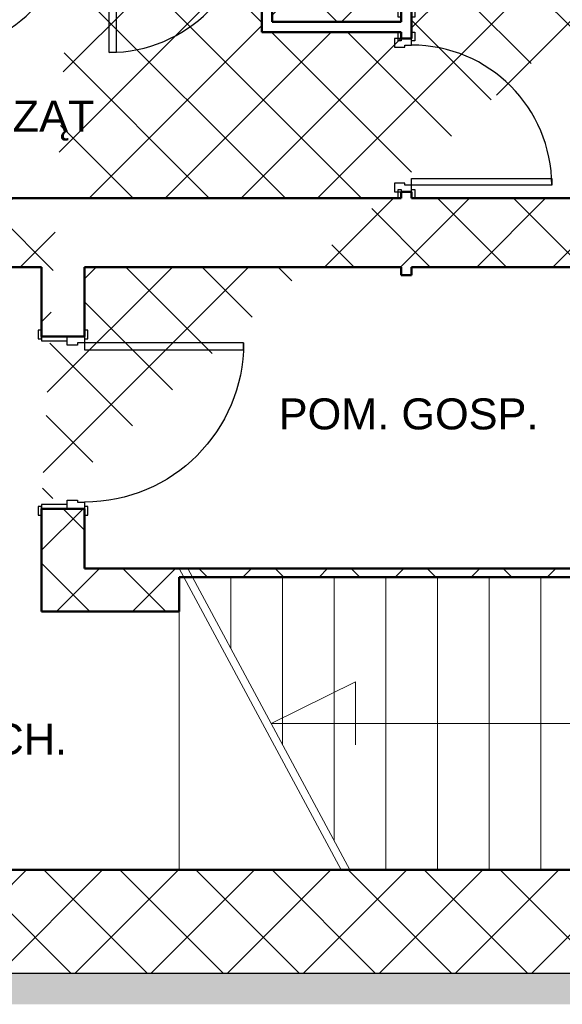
# Model space of a CAD drawing. Header units: millimetres. Extents: x -61343 to 9939, y -6894 to 7453.
# Tile 20 of 255: x -26852 to -26537, y 2502 to 3074. Entities that reach past the tile are written whole.
import ezdxf

# ---------------------------------------------------------------- set-up
doc = ezdxf.new("R2010")
doc.units = ezdxf.units.MM
doc.header["$MEASUREMENT"] = 0
for name, color, linetype in [('2D - Ogólne', 7, 'Continuous'), ('Drzwi Archicad', 7, 'Continuous'), ('Konstrukcja - Ściany zew', 7, 'Continuous')]:
    doc.layers.add(name, color=color, linetype=linetype)
for name, color, linetype, lineweight in [('A_opisy', 81, 'Continuous', 13), ('A_widokowe', 160, 'Continuous', 18), ('A_wymiary', 253, 'Continuous', 9), ('A_ściany istniejące hatch', 82, 'Continuous', 9)]:
    doc.layers.add(name, color=color, linetype=linetype, lineweight=lineweight)
doc.layers.add('A_wełna mineralna', color=7, linetype='Continuous', lineweight=5, true_color=0x00d66b)
doc.styles.get("Standard").update_dxf_attribs({"font": 'arial.ttf'})
doc.dimstyles.new('1do100', dxfattribs={"dimtxt": 20, "dimasz": 15, "dimexe": 15, "dimexo": 0.625, "dimgap": 6, "dimtad": 1, "dimtxsty": 'Standard', "dimblk": 'ARCHTICK', "dimcen": 2.5, "dimadec": 0, "dimazin": 0, "dimtfac": 1, "dimtmove": 0, "dimatfit": 3, "dimldrblk": 'OBLIQUE', "dimfxl": 15, "dimfxlon": 1, "dimarcsym": 0})

# ---------------------------------------------------------------- blocks, each defined once
blk = doc.blocks.new('Ściana_5_1', base_point=(-16872.26123587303, -3900.000000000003))
at = {"layer": 'Konstrukcja - Ściany zew', "color": 7, "linetype": 'Continuous', "lineweight": 50, "flags": 128}
for points in [[(-13082.26123587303, -3500.000000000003), (-16872.26123587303, -3500.000000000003)], [(-11552.26123587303, -3500.000000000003), (-13022.26123587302, -3500.000000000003)], [(-16872.26123587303, -3900.000000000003), (-15172.26123587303, -3900.000000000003)], [(-14922.26123587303, -3900.000000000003), (-13082.26123587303, -3900.000000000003)], [(-13022.26123587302, -3900.000000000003), (-11552.26123587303, -3900.000000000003)]]:
    blk.add_lwpolyline(points, dxfattribs=at)
blk = doc.blocks.new('Ściana_31_1', base_point=(-15172.26123587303, -5650.000000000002))
at = {"layer": 'Konstrukcja - Ściany zew', "color": 7, "linetype": 'Continuous', "lineweight": 50, "flags": 128}
for points in [[(-15172.26123587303, -5900.000000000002), (-15172.26123587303, -5650.000000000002)], [(-14372.26123587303, -5650.000000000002), (-14922.26123587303, -5650.000000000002)], [(-14372.26123587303, -5900.000000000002), (-14372.26123587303, -5700.000000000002)], [(-15172.26123587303, -5900.000000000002), (-14372.26123587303, -5900.000000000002)]]:
    blk.add_lwpolyline(points, dxfattribs=at)
blk = doc.blocks.new('Drzwi metalowe 27_11')
at = {"layer": 'Drzwi Archicad', "color": 7, "linetype": 'Continuous', "lineweight": 25}
for p, q in [((421.9999999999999, 0), (421.9999999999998, 923.9999999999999)), ((421.9999999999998, 923.9999999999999), (461.9999999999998, 923.9999999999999)), ((461.9999999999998, 923.9999999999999), (461.9999999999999, 0)), ((-537, 0), (-537, 19)), ((-537, 19), (-487, 19)), ((-487, 0), (-537, 0)), ((-462, 0), (-500, 0)), ((-500, 0), (-500, -100)), ((-487, 19), (-487, 0)), ((-462, -40), (-462, 0)), ((461.9999999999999, 0), (421.9999999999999, 0)), ((500, 0), (462, 0)), ((462, 0), (462, -40)), ((487, 19), (537, 19)), ((487, 0), (487, 19)), ((537, 0), (487, 0)), ((500, -100), (500, 0)), ((537, 19), (537, 0)), ((-450, -40), (-462, -40)), ((-450, -100), (-450, -40)), ((462, -40), (450, -40)), ((450, -40), (450, -100)), ((-500, -250), (-500, -100)), ((-500, -100), (-475, -100)), ((-500, -100), (-450, -100)), ((-475, -100), (-475, -250)), ((450, -100), (500, -100)), ((475, -250), (475, -100)), ((475, -100), (500, -100)), ((500, -100), (500, -250)), ((-537, -269), (-537, -250)), ((-537, -250), (-487, -250)), ((-487, -269), (-537, -269)), ((-475, -250), (-500, -250)), ((-487, -250), (-487, -269)), ((500, -250), (475, -250)), ((487, -250), (537, -250)), ((487, -269), (487, -250)), ((537, -269), (487, -269)), ((537, -250), (537, -269))]:
    blk.add_line(p, q, dxfattribs=at)
at = {"layer": 'Drzwi Archicad', "color": 7, "linetype": 'Continuous', "lineweight": 50}
for p, q in [((-500, 0), (-537, 0)), ((-500, 0), (-537, 0)), ((-500, 0), (-500, -100)), ((-500, 0), (-500, -100)), ((500, 0), (500, -100)), ((500, 0), (500, -100)), ((500, 0), (537, 0)), ((500, 0), (537, 0)), ((-500, -100), (-500, -250)), ((-500, -100), (-500, -250)), ((500, -100), (500, -250)), ((500, -100), (500, -250)), ((-500, -250), (-537, -250)), ((-500, -250), (-537, -250)), ((500, -250), (537, -250)), ((500, -250), (537, -250))]:
    blk.add_line(p, q, dxfattribs=at)
at = {"layer": 'Drzwi Archicad', "color": 7, "linetype": 'Continuous', "lineweight": 25}
blk.add_arc((461.9999999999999, 0), 923.9999999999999, 90, 180, dxfattribs=at)
blk = doc.blocks.new('Ściana_32_1', base_point=(-15172.26123587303, -5650.000000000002))
at = {"layer": 'Konstrukcja - Ściany zew', "color": 7, "linetype": 'Continuous', "lineweight": 50}
for p, q in [((-15172.26123587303, -4302.53165506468), (-15172.26123587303, -4265.53165506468)), ((-14922.26123587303, -4302.53165506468), (-14922.26123587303, -4265.53165506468)), ((-15022.26123587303, -4302.53165506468), (-15172.26123587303, -4302.53165506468)), ((-14922.26123587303, -4302.53165506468), (-15022.26123587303, -4302.53165506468)), ((-15172.26123587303, -5302.53165506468), (-15172.26123587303, -5339.53165506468)), ((-15022.26123587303, -5302.53165506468), (-15172.26123587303, -5302.53165506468)), ((-14922.26123587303, -5302.53165506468), (-15022.26123587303, -5302.53165506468)), ((-14922.26123587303, -5302.53165506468), (-14922.26123587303, -5339.53165506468))]:
    blk.add_line(p, q, dxfattribs=at)
at = {"layer": 'Konstrukcja - Ściany zew', "color": 7, "linetype": 'Continuous', "lineweight": 50, "flags": 128}
for points in [[(-15172.26123587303, -3900.000000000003), (-15172.26123587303, -4302.531650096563)], [(-14922.26123587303, -4302.53165754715), (-14922.26123587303, -3900.000000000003)], [(-15172.26123587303, -5302.531650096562), (-15172.26123587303, -5650.000000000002)], [(-14922.26123587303, -5650.000000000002), (-14922.26123587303, -5302.531664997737)]]:
    blk.add_lwpolyline(points, dxfattribs=at)
at = {"layer": 'Drzwi Archicad', "color": 21, "linetype": 'Continuous', "lineweight": 13, "true_color": 0xff9955, "xscale": -1, "zscale": 1000, "rotation": 270}
blk.add_blockref('Drzwi metalowe 27_11', (-14922.26123587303, -4802.53165506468), dxfattribs=at)
blk = doc.blocks.new('Ściana_107_1', base_point=(-14372.26123587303, -5650.000000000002))
at = {"layer": 'Konstrukcja - Ściany zew', "color": 7, "linetype": 'Continuous', "lineweight": 50, "flags": 128}
for points in [[(-11322.26123587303, -5650.000000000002), (-14372.26123587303, -5650.000000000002)], [(-14372.26123587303, -5700.000000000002), (-11322.26123587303, -5700.000000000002)]]:
    blk.add_lwpolyline(points, dxfattribs=at)
blk = doc.blocks.new('Drzwi metalowe 27_22')
at = {"layer": 'Drzwi Archicad', "color": 7, "linetype": 'Continuous', "lineweight": 25}
for p, q in [((366.9999999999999, 0), (366.9999999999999, 814)), ((366.9999999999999, 814), (406.9999999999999, 814)), ((406.9999999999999, 814), (406.9999999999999, 0)), ((-482, 0), (-482, 19)), ((-482, 19), (-432, 19)), ((-432, 0), (-482, 0)), ((-407, 0), (-445, 0)), ((-445, 0), (-445, -100)), ((-432, 19), (-432, 0)), ((-407, -40), (-407, 0)), ((406.9999999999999, 0), (366.9999999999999, 0)), ((445, 0), (407, 0)), ((407, 0), (407, -40)), ((432, 19), (482, 19)), ((432, 0), (432, 19)), ((482, 0), (432, 0)), ((445, -100), (445, 0)), ((482, 19), (482, 0)), ((-395, -40), (-407, -40)), ((-395, -100), (-395, -40)), ((407, -40), (395, -40)), ((395, -40), (395, -100)), ((-482, -79), (-482, -60)), ((-482, -60), (-432, -60)), ((-432, -79), (-482, -79)), ((-445, -100), (-395, -100)), ((-432, -60), (-432, -79)), ((395, -100), (445, -100)), ((432, -60), (482, -60)), ((432, -79), (432, -60)), ((482, -79), (432, -79)), ((482, -60), (482, -79))]:
    blk.add_line(p, q, dxfattribs=at)
at = {"layer": 'Drzwi Archicad', "color": 7, "linetype": 'Continuous', "lineweight": 50}
for p, q in [((-445, 0), (-482, 0)), ((-445, 0), (-482, 0)), ((-445, 0), (-445, -60)), ((-445, 0), (-445, -60)), ((445, 0), (445, -60)), ((445, 0), (445, -60)), ((445, 0), (482, 0)), ((445, 0), (482, 0)), ((-445, -60), (-482, -60)), ((-445, -60), (-482, -60)), ((445, -60), (482, -60)), ((445, -60), (482, -60))]:
    blk.add_line(p, q, dxfattribs=at)
at = {"layer": 'Drzwi Archicad', "color": 7, "linetype": 'Continuous', "lineweight": 25}
blk.add_arc((406.9999999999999, 0), 814, 90, 180, dxfattribs=at)
blk = doc.blocks.new('Ściana_126_1', base_point=(-13082.26123587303, -3947.40229604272))
at = {"layer": 'Konstrukcja - Ściany zew', "color": 7, "linetype": 'Continuous', "lineweight": 50}
for p, q in [((-13082.26123587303, -1522.697538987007), (-13082.26123587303, -1485.697538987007)), ((-13022.26123587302, -1522.697538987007), (-13022.26123587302, -1485.697538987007)), ((-13022.26123587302, -1522.697538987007), (-13082.26123587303, -1522.697538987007)), ((-13082.26123587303, -2412.697538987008), (-13082.26123587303, -2449.697538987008)), ((-13022.26123587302, -2412.697538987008), (-13082.26123587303, -2412.697538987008)), ((-13022.26123587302, -2412.697538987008), (-13022.26123587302, -2449.697538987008)), ((-13082.26123587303, -2573.000000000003), (-13082.26123587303, -2536.000000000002)), ((-13022.26123587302, -2573.000000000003), (-13022.26123587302, -2536.000000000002)), ((-13022.26123587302, -2573.000000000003), (-13082.26123587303, -2573.000000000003)), ((-13082.26123587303, -3463.000000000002), (-13082.26123587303, -3500.000000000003)), ((-13022.26123587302, -3463.000000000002), (-13082.26123587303, -3463.000000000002)), ((-13022.26123587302, -3463.000000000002), (-13022.26123587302, -3500.000000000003))]:
    blk.add_line(p, q, dxfattribs=at)
at = {"layer": 'Konstrukcja - Ściany zew', "color": 7, "linetype": 'Continuous', "lineweight": 50, "flags": 128}
for points in [[(-13082.26123587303, -297.6024557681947), (-13082.26123587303, -397.6024557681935)], [(-13022.26123587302, -397.6024557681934), (-13022.26123587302, -297.6024557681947)], [(-13082.26123587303, -547.6024557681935), (-13082.26123587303, -1522.69754377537)], [(-13022.26123587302, -1522.697543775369), (-13022.26123587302, -547.6024557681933)], [(-13082.26123587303, -2412.697543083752), (-13082.26123587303, -2476.000000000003)], [(-13022.26123587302, -2572.999988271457), (-13022.26123587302, -2412.697543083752)], [(-13082.26123587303, -2536.000000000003), (-13082.26123587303, -2572.999988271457)], [(-13082.26123587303, -3462.999987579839), (-13082.26123587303, -3500.000000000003)], [(-13022.26123587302, -3500.000000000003), (-13022.26123587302, -3462.999987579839)], [(-13082.26123587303, -3900.000000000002), (-13082.26123587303, -3947.40229604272)], [(-13022.26123587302, -3947.40229604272), (-13022.26123587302, -3900.000000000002)], [(-13082.26123587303, -3947.40229604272), (-13022.26123587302, -3947.40229604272)]]:
    blk.add_lwpolyline(points, dxfattribs=at)
at = {"layer": 'Drzwi Archicad', "color": 21, "linetype": 'Continuous', "lineweight": 13, "true_color": 0xff9955, "zscale": 1000, "rotation": 270}
for p in [(-13022.26123587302, -1967.697538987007), (-13022.26123587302, -3018.000000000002)]:
    blk.add_blockref('Drzwi metalowe 27_22', p, dxfattribs=at)
blk = doc.blocks.new('Ściana_128_1', base_point=(-13892.26123587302, -2536.000000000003))
at = {"layer": 'Konstrukcja - Ściany zew', "color": 7, "linetype": 'Continuous', "lineweight": 50, "flags": 128}
for points in [[(-13892.26123587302, -297.6024557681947), (-13892.26123587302, -397.6024557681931)], [(-13832.26123587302, -397.602455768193), (-13832.26123587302, -297.6024557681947)], [(-13892.26123587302, -547.6024557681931), (-13892.26123587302, -1740.000000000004)], [(-13832.26123587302, -2476.000000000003), (-13832.26123587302, -547.6024557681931)], [(-13892.26123587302, -1800.000000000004), (-13892.26123587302, -2536.000000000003)], [(-13892.26123587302, -2536.000000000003), (-13832.26123587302, -2536.000000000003)]]:
    blk.add_lwpolyline(points, dxfattribs=at)
blk = doc.blocks.new('Ściana_129_1', base_point=(-13082.26123587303, -2536.000000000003))
at = {"layer": 'Konstrukcja - Ściany zew', "color": 7, "linetype": 'Continuous', "lineweight": 50, "flags": 128}
for points in [[(-13082.26123587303, -2476.000000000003), (-13832.26123587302, -2476.000000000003)], [(-13832.26123587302, -2536.000000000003), (-13082.26123587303, -2536.000000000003)]]:
    blk.add_lwpolyline(points, dxfattribs=at)
blk = doc.blocks.new('Drzwi metalowe 27_23')
at = {"layer": 'Drzwi Archicad', "color": 7, "linetype": 'Continuous', "lineweight": 25}
for p, q in [((366.9999999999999, 0), (366.9999999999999, 814)), ((366.9999999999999, 814), (406.9999999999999, 814)), ((406.9999999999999, 814), (406.9999999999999, 0)), ((-407, 0), (-445, 0)), ((-445, 0), (-445, -100)), ((-407, -40), (-407, 0)), ((406.9999999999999, 0), (366.9999999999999, 0)), ((445, 0), (407, 0)), ((407, 0), (407, -40)), ((445, -100), (445, 0)), ((-432, -21), (-482, -21)), ((-482, -21), (-482, -40.00000000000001)), ((-482, -40.00000000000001), (-432, -40.00000000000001)), ((-432, -40.00000000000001), (-432, -21)), ((-395, -40), (-407, -40)), ((-395, -100), (-395, -40)), ((407, -40), (395, -40)), ((395, -40), (395, -100)), ((482, -21), (432, -21)), ((432, -21), (432, -40.00000000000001)), ((432, -40.00000000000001), (482, -40.00000000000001)), ((482, -40.00000000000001), (482, -21)), ((-432, -100), (-482, -100)), ((-482, -100), (-482, -119)), ((-445, -100), (-395, -100)), ((-432, -119), (-432, -100)), ((395, -100), (445, -100)), ((482, -100), (432, -100)), ((432, -100), (432, -119)), ((482, -119), (482, -100)), ((-482, -119), (-432, -119)), ((432, -119), (482, -119))]:
    blk.add_line(p, q, dxfattribs=at)
at = {"layer": 'Drzwi Archicad', "color": 7, "linetype": 'Continuous', "lineweight": 50}
for p, q in [((-445, -40.00000000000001), (-482, -40.00000000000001)), ((-445, -40.00000000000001), (-482, -40.00000000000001)), ((-445, -100), (-445, -40.00000000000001)), ((-445, -100), (-445, -40.00000000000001)), ((445, -100), (445, -40.00000000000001)), ((445, -100), (445, -40.00000000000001)), ((445, -40.00000000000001), (482, -40.00000000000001)), ((445, -40.00000000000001), (482, -40.00000000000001)), ((-445, -100), (-482, -100)), ((-445, -100), (-482, -100)), ((445, -100), (482, -100)), ((445, -100), (482, -100))]:
    blk.add_line(p, q, dxfattribs=at)
at = {"layer": 'Drzwi Archicad', "color": 7, "linetype": 'Continuous', "lineweight": 25}
blk.add_arc((406.9999999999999, 0), 814, 90, 180, dxfattribs=at)
blk = doc.blocks.new('Ściana_131_1', base_point=(-17002.26123587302, -1740.000000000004))
at = {"layer": 'Konstrukcja - Ściany zew', "color": 7, "linetype": 'Continuous', "lineweight": 50}
for p, q in [((-16890.15402880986, -1740.000000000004), (-16927.15402880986, -1740.000000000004)), ((-16890.15402880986, -1740.000000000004), (-16890.15402880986, -1800.000000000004)), ((-16000.15402880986, -1740.000000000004), (-15963.15402880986, -1740.000000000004)), ((-16000.15402880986, -1740.000000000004), (-16000.15402880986, -1800.000000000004)), ((-15847.14264223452, -1740.000000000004), (-15884.14264223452, -1740.000000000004)), ((-15847.14264223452, -1740.000000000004), (-15847.14264223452, -1800.000000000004)), ((-14957.14264223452, -1740.000000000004), (-14920.14264223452, -1740.000000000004)), ((-14957.14264223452, -1740.000000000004), (-14957.14264223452, -1800.000000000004)), ((-14816.80915690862, -1740.000000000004), (-14853.80915690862, -1740.000000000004)), ((-14816.80915690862, -1740.000000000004), (-14816.80915690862, -1800.000000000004)), ((-13926.80915690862, -1740.000000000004), (-13889.80915690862, -1740.000000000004)), ((-13926.80915690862, -1740.000000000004), (-13926.80915690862, -1800.000000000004)), ((-16890.15402880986, -1800.000000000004), (-16927.15402880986, -1800.000000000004)), ((-16000.15402880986, -1800.000000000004), (-15963.15402880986, -1800.000000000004)), ((-15847.14264223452, -1800.000000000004), (-15884.14264223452, -1800.000000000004)), ((-14957.14264223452, -1800.000000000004), (-14920.14264223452, -1800.000000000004)), ((-14816.80915690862, -1800.000000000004), (-14853.80915690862, -1800.000000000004)), ((-13926.80915690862, -1800.000000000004), (-13889.80915690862, -1800.000000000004))]:
    blk.add_line(p, q, dxfattribs=at)
at = {"layer": 'Konstrukcja - Ściany zew', "color": 7, "linetype": 'Continuous', "lineweight": 50, "flags": 128}
for points in [[(-17002.26123587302, -1800.000000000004), (-17002.26123587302, -1740.000000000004)], [(-16890.15402415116, -1740.000000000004), (-16942.26123587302, -1740.000000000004)], [(-15952.26123587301, -1740.000000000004), (-16000.15401819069, -1740.000000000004)], [(-15847.14263071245, -1740.000000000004), (-15892.26123587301, -1740.000000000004)], [(-14922.26123587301, -1740.000000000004), (-14957.14262475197, -1740.000000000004)], [(-14816.80916550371, -1740.000000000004), (-14862.26123587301, -1740.000000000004)], [(-13892.26123587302, -1740.000000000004), (-13926.80915954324, -1740.000000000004)], [(-17002.26123587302, -1800.000000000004), (-16890.15404233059, -1800.000000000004)], [(-16000.15404844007, -1800.000000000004), (-15847.14264904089, -1800.000000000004)], [(-14957.14265515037, -1800.000000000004), (-14816.80916967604, -1800.000000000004)], [(-13926.80917578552, -1800.000000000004), (-13892.26123587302, -1800.000000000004)]]:
    blk.add_lwpolyline(points, dxfattribs=at)
at = {"layer": 'Drzwi Archicad', "color": 21, "linetype": 'Continuous', "lineweight": 13, "true_color": 0xff9955, "zscale": 1000, "rotation": 180}
for p in [(-16445.15402880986, -1840.000000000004), (-15402.14264223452, -1840.000000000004), (-14371.80915690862, -1840.000000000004)]:
    blk.add_blockref('Drzwi metalowe 27_23', p, dxfattribs=at)
blk = doc.blocks.new('_ArchTick')
at = {"color": 0, "linetype": 'ByBlock', "const_width": 0.15}
blk.add_lwpolyline([(-0.5, -0.5), (0.5, 0.5)], dxfattribs=at)
blk = doc.blocks.new('*D1298')
at = {"layer": 'A_wymiary', "color": 0, "lineweight": -2, "transparency": 16777216}
for p, q in [((-27147.05965633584, 2279.398154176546), (-27147.05965633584, 2249.398154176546)), ((-23199.05965633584, 2279.398154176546), (-23199.05965633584, 2249.398154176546)), ((-27147.05965633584, 2264.398154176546), (-23199.05965633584, 2264.398154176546))]:
    blk.add_line(p, q, dxfattribs=at)
at = {"layer": 'Defpoints', "color": 0, "transparency": 16777216}
for p in [(-27147.05965633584, 2892.323442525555), (-23199.05965633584, 2492.323442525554), (-23199.05965633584, 2264.398154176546)]:
    blk.add_point(p, dxfattribs=at)
at = {"layer": 'A_wymiary', "color": 0, "lineweight": -2, "transparency": 16777216, "xscale": 15, "yscale": 15, "zscale": 15, "rotation": 180}
blk.add_blockref('_ArchTick', (-27147.05965633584, 2264.398154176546), dxfattribs=at)
at = {"layer": 'A_wymiary', "color": 0, "lineweight": -2, "transparency": 16777216, "xscale": 15, "yscale": 15, "zscale": 15}
blk.add_blockref('_ArchTick', (-23199.05965633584, 2264.398154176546), dxfattribs=at)
at = {"layer": 'A_wymiary', "color": 0, "transparency": 16777216, "insert": (-25173.05965633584, 2280.616435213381), "char_height": 20, "attachment_point": 5}
blk.add_mtext('3948', dxfattribs=at)
blk = doc.blocks.new('_Oblique')
at = {"color": 0, "linetype": 'ByBlock', "lineweight": -2}
blk.add_line((-0.5, -0.5), (0.5, 0.5), dxfattribs=at)

msp = doc.modelspace()

# ---------------------------------------------------------------- hatches: boundary and pattern name
at = {"layer": 'A_wełna mineralna'}
h = msp.add_hatch(color=256, dxfattribs=at)
h.dxf.hatch_style = 1
h.paths.add_polyline_path([(-26001.05965633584, 2520.323445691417), (-27069.05965633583, 2520.323445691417), (-27069.05965633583, 2502.323445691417), (-26001.05965633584, 2502.323445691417)])
at = {"layer": 'A_ściany istniejące hatch'}
h = msp.add_hatch(dxfattribs=at)
h.set_pattern_fill('NET', color=256, scale=250, angle=45)
h.set_pattern_definition([(45, (7385.571392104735, 0), (-22.09708691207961, 22.09708691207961), []), (135, (7385.571392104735, 0), (-22.09708691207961, -22.09708691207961), [])])
h.paths.add_polyline_path([(-24601.05965633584, 5156.323444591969), (-24559.05965633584, 5156.323441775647), (-24559.05965633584, 4894.323442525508), (-24349.05965633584, 4894.323442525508), (-24349.05965633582, 4852.323442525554), (-24601.05965633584, 4852.323442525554)], flags=16)
h.paths.add_polyline_path([(-24007.05800551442, 4880.323442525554), (-24007.05800551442, 4820.323442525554), (-24127.05965633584, 4820.323442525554), (-24127.05965633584, 4660.323442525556), (-24187.05965633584, 4660.323442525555), (-24187.05965633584, 4852.323442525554), (-24229.05965633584, 4852.323442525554), (-24229.05965633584, 4894.323442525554), (-24225.05965633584, 4894.323442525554), (-24225.05965633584, 5553.323442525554), (-24559.05965633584, 5553.323442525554), (-24559.05965633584, 5507.323442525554), (-24601.05965633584, 5507.323442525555), (-24601.05965633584, 5597.323442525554), (-24143.05965633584, 5597.323442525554), (-24143.05965931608, 5553.323442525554), (-24181.05965633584, 5553.323442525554), (-24181.05965633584, 4880.323442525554)], flags=17)
h.paths.add_polyline_path([(-23403.05965633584, 4880.323442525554), (-23261.05965633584, 4880.323442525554), (-23261.05965633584, 4942.323442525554), (-23217.05965633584, 4942.323442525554), (-23217.05965633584, 4657.323445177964), (-23277.05965633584, 4657.323445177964), (-23277.05965633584, 4820.323442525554), (-23403.05965633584, 4820.323442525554)], flags=17)
h.paths.add_polyline_path([(-23360.05965633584, 4000.323442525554), (-23277.05965633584, 4000.323442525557), (-23277.05965633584, 4115.323445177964), (-23217.05965633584, 4115.323445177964), (-23217.05965633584, 3942.323442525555), (-23277.05965633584, 3942.323442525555), (-23277.05965633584, 3975.323442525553), (-23360.05965633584, 3975.323442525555)], flags=17)
h.paths.add_polyline_path([(-23717.05965633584, 4570.323442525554), (-23687.05965633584, 4570.323442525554), (-23687.05965633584, 4540.323442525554), (-23717.05965633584, 4540.323442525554)], flags=17)
h.paths.add_polyline_path([(-23717.05965633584, 4276.323442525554), (-23687.05965633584, 4276.323442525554), (-23687.05965633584, 4306.323442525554), (-23717.05965633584, 4306.323442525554)], flags=17)
h.paths.add_polyline_path([(-24205.05965633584, 2730.323442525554), (-24145.05965633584, 2730.323442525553), (-24145.05965633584, 2570.323442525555), (-23907.05965633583, 2570.323442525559), (-23907.05965633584, 2750.323442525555), (-23847.05965633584, 2750.323442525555), (-23847.05965633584, 2570.323442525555), (-23277.05965633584, 2570.323442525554), (-23277.05965633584, 2720.323442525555), (-23217.05965633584, 2720.323442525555), (-23217.05965633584, 2510.323442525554), (-24205.05965633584, 2510.323442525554)])
h.paths.add_polyline_path([(-26687.05965227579, 5880.323442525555), (-26474.05965633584, 5880.32344487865), (-26474.05966137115, 5974.357659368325), (-26449.05965901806, 5974.35765319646), (-26449.05965901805, 5855.323442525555), (-26687.05965227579, 5855.323442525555)], flags=17)
h.paths.add_polyline_path([(-26054.05965633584, 5854.668952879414), (-26019.05965633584, 5854.668952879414), (-26019.05965633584, 5974.35765319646), (-26054.05965633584, 5974.35765319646)], flags=17)
h.paths.add_polyline_path([(-25764.05965630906, 4030.323442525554), (-25694.05966801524, 4030.323442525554), (-25694.05966801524, 3970.323442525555), (-25764.05965630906, 3970.323442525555)], flags=17)
h.paths.add_polyline_path([(-25354.05965630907, 4030.323442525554), (-25284.05965630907, 4030.323442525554), (-25284.05965630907, 3970.323442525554), (-25354.05965630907, 3970.323442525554)], flags=17)
h.paths.add_polyline_path([(-24913.05965630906, 4030.323442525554), (-24845.05966801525, 4030.323442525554), (-24845.05966801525, 3970.323442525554), (-24913.05965630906, 3970.323442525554)], flags=17)
h.paths.add_polyline_path([(-24710.05965630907, 4030.323442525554), (-24629.05966801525, 4030.323442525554), (-24629.05966801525, 3970.323442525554), (-24710.05965630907, 3970.323442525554)], flags=17)
h.paths.add_polyline_path([(-24127.05965633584, 4530.323438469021), (-24187.05965633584, 4530.323438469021), (-24187.05965633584, 4454.323442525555), (-24127.05965633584, 4454.323442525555)], flags=17)
h.paths.add_polyline_path([(-24559.05965633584, 5377.323440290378), (-24601.05965633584, 5377.323440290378), (-24601.05965633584, 5286.323444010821), (-24559.05965633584, 5286.323444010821)], flags=16)
h.paths.add_polyline_path([(-24013.05965633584, 5597.323442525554), (-23879.05965633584, 5597.323442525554), (-23879.05965633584, 5553.323442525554), (-24013.05965633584, 5553.323442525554)], flags=17)
h.paths.add_polyline_path([(-23261.05965633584, 5277.323444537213), (-23217.05965633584, 5277.323444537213), (-23217.05965633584, 5352.323442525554), (-23261.05965633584, 5352.323442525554)], flags=17)
h.paths.add_polyline_path([(-23261.05965633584, 5072.323442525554), (-23217.05965633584, 5072.323442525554), (-23217.05965633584, 5147.323442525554), (-23261.05965633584, 5147.323442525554)], flags=17)
h.paths.add_polyline_path([(-23277.05965633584, 4451.32344741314), (-23217.05965633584, 4451.32344741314), (-23217.05965633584, 4527.323445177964), (-23277.05965633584, 4527.323445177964)], flags=17)
h.paths.add_polyline_path([(-23277.05965633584, 4245.32344741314), (-23217.05965633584, 4245.32344741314), (-23217.05965633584, 4321.323445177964), (-23277.05965633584, 4321.323445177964)], flags=17)
h.paths.add_polyline_path([(-23277.05965633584, 3737.323444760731), (-23217.05965633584, 3737.323444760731), (-23217.05965633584, 3812.323442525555), (-23277.05965633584, 3812.323442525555)], flags=17)
h.paths.add_polyline_path([(-23277.05965633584, 3532.323444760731), (-23217.05965633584, 3532.323444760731), (-23217.05965633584, 3607.323442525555), (-23277.05965633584, 3607.323442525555)], flags=17)
h.paths.add_polyline_path([(-23277.05965633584, 3060.32344476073), (-23217.05965633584, 3060.32344476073), (-23217.05965633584, 3130.323442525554), (-23277.05965633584, 3130.323442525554)], flags=17)
h.paths.add_polyline_path([(-23217.05965633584, 2855.323442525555), (-23277.05965633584, 2855.323442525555), (-23277.05965633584, 2925.323442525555), (-23217.05965633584, 2925.323442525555)], flags=17)
h.paths.add_polyline_path([(-24502.05965659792, 2970.323442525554), (-24432.05965633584, 2970.323442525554), (-24432.05965633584, 2910.323442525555), (-24502.05965659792, 2910.323442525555)], flags=17)
h.paths.add_polyline_path([(-24707.05965633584, 2910.323442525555), (-24637.05965633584, 2910.323442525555), (-24637.05965633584, 2970.323442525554), (-24707.05965633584, 2970.323442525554)], flags=17)
h.paths.add_polyline_path([(-24912.05965659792, 2970.323442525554), (-24842.05965633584, 2970.323442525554), (-24842.05965633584, 2910.323442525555), (-24912.05965659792, 2910.323442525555)], flags=17)
h.paths.add_polyline_path([(-25169.05965633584, 2910.323442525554), (-25047.05966804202, 2910.323442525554), (-25047.05966804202, 2970.323442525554), (-25169.05965633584, 2970.323442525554)], flags=17)
h.paths.add_polyline_path([(-25374.05965659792, 2970.323442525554), (-25304.05965633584, 2970.323442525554), (-25304.05965633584, 2910.323442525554), (-25374.05965659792, 2910.323442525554)], flags=17)
h.paths.add_polyline_path([(-25579.05965633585, 2910.323442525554), (-25509.05965633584, 2910.323442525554), (-25509.05965633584, 2970.323442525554), (-25579.05965633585, 2970.323442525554)], flags=17)
h.paths.add_polyline_path([(-25784.05965659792, 2970.323442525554), (-25714.05965633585, 2970.323442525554), (-25714.05965633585, 2910.323442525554), (-25784.05965659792, 2910.323442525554)], flags=17)
h.paths.add_polyline_path([(-23895.05965633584, 2970.323442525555), (-23981.55965633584, 2970.323442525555), (-23981.54424533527, 2910.323442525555), (-23907.05965633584, 2910.323442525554), (-23907.05965633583, 2860.323442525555), (-23847.05965633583, 2860.323442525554), (-23847.05965633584, 3103.823442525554), (-23895.05965633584, 3103.823442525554)], flags=17)
h.paths.add_polyline_path([(-24091.55965633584, 2970.323442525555), (-24091.54424533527, 2910.323442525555), (-24145.05965633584, 2910.323442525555), (-24145.05965633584, 2870.323442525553), (-24205.05965633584, 2870.323442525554), (-24205.05965633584, 2910.323442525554), (-24297.05965633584, 2910.323442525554), (-24297.05965633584, 2970.323442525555)], flags=17)
h.paths.add_polyline_path([(-26079.05965633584, 2864.323442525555), (-26019.05965633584, 2864.323442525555), (-26019.05965633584, 2910.323442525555), (-25919.05965633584, 2910.323442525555), (-25919.05966804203, 2970.323442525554), (-26079.05965633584, 2970.323442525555)], flags=17)
h.paths.add_polyline_path([(-24289.05965630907, 4030.323442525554), (-24187.05965633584, 4030.323442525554), (-24187.05965633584, 4324.323442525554), (-24127.05965633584, 4324.32343846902), (-24127.05965633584, 4000.323442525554), (-24110.05965633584, 4000.323442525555), (-24110.05965633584, 3975.323442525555), (-24127.05965633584, 3975.323442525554), (-24127.05965633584, 3620.323442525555), (-24100.05965633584, 3620.323442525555), (-24100.05965633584, 3540.323442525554), (-24127.05965633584, 3540.323442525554), (-24127.05965633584, 3320.323442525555), (-24302.55965633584, 3320.323442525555), (-24302.55965633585, 3368.323442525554), (-24167.05965633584, 3368.323442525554), (-24167.05965633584, 3970.323442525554), (-24289.05965657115, 3970.323442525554)], flags=17)
h.paths.add_polyline_path([(-24494.05965630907, 4030.323442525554), (-24424.05965630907, 4030.323442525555), (-24424.05965630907, 3970.323442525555), (-24457.05965633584, 3970.323442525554), (-24457.05965633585, 3804.323442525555), (-24489.05965633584, 3804.323445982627), (-24489.05965633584, 3970.323442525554), (-24494.05965630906, 3970.323442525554)], flags=17)
h.paths.add_polyline_path([(-24736.05965633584, 3368.323442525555), (-24489.05965633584, 3368.323442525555), (-24489.05965633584, 3518.323447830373), (-24457.05965633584, 3518.3234443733), (-24457.05965633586, 3368.323442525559), (-24412.55965633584, 3368.323442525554), (-24412.55965633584, 3320.323442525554), (-24736.05965633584, 3320.323442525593)], flags=17)
h.paths.add_polyline_path([(-25725.05965633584, 3368.323442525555), (-25725.05965633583, 3320.323442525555), (-25485.05965633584, 3320.323442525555), (-25485.05965633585, 3368.323442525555), (-25489.05965630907, 3368.323442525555), (-25489.05965630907, 3460.323442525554), (-25517.05965630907, 3460.323442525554), (-25517.05965630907, 3368.323442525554)], flags=17)
h.paths.add_polyline_path([(-26079.05965633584, 4061.323442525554), (-26019.05965633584, 4061.323442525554), (-26019.05965633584, 4030.323442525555), (-25899.05965630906, 4030.323442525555), (-25899.05966801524, 3970.323442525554), (-26039.05965633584, 3970.323442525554), (-26039.05965633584, 3368.323442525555), (-25835.05965633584, 3368.323442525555), (-25835.05965633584, 3320.323442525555), (-26079.05965633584, 3320.323442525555)], flags=17)
h.paths.add_polyline_path([(-26019.05965633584, 4357.738516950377), (-26079.05965633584, 4357.738516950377), (-26079.05965633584, 4201.323453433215), (-26019.05965633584, 4201.323453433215)], flags=17)
h.paths.add_polyline_path([(-26019.05965633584, 4572.297004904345), (-26079.05965633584, 4572.297004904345), (-26079.05965633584, 4492.738518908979), (-26019.05965633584, 4492.738518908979)], flags=17)
h.paths.add_polyline_path([(-26019.05965633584, 4787.323442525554), (-26079.05965633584, 4787.323442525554), (-26079.05965633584, 4707.297013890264), (-26019.05965633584, 4707.297013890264)], flags=17)
h.paths.add_polyline_path([(-26019.05965633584, 5107.323442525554), (-26079.05965633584, 5107.323442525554), (-26079.05965633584, 4922.323442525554), (-26019.05965633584, 4922.323442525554)], flags=17)
h.paths.add_polyline_path([(-26019.05965633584, 5312.323442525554), (-26079.05965633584, 5312.323442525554), (-26079.05965633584, 5242.323455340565), (-26019.05965633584, 5242.323455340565)], flags=17)
h.paths.add_polyline_path([(-26019.05965633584, 5527.323442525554), (-26079.05965633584, 5527.323442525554), (-26079.05965633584, 5447.323442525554), (-26019.05965633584, 5447.323442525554)], flags=17)
h.paths.add_polyline_path([(-27069.05965633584, 5252.439788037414), (-27129.05965633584, 5252.439788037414), (-27129.05965633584, 5322.419772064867), (-27069.05965633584, 5322.419772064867), (-27069.05965633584, 5324.323442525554), (-26609.05965633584, 5324.323442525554), (-26609.05965633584, 5314.323442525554), (-26640.15965633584, 5314.323442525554), (-26640.15965633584, 5238.323442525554), (-26655.15965633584, 5238.323442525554), (-26655.15965633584, 5314.323442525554), (-26911.05965633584, 5314.323442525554), (-26911.05965633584, 5299.320287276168), (-26918.05965633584, 5299.320287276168), (-26918.05965633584, 5314.323442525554), (-27069.05965633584, 5314.323442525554)])
h.paths.add_polyline_path([(-27069.05965633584, 5197.323442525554), (-27069.05965633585, 5204.323442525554), (-26918.05965633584, 5204.323442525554), (-26918.05965633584, 5209.320288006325), (-26911.05965633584, 5209.320288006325), (-26911.05965633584, 5186.842374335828), (-26918.05965633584, 5186.842373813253), (-26918.05965633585, 5197.323442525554)], flags=17)
h.paths.add_polyline_path([(-27129.05965633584, 5117.439788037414), (-27069.05965633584, 5117.439788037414), (-27069.05965633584, 5087.323442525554), (-26918.05965633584, 5087.323442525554), (-26918.05965633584, 5096.842374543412), (-26911.05965633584, 5096.842374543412), (-26911.05965633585, 5087.323442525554), (-26655.15965633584, 5087.323442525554), (-26655.15965633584, 5143.323442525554), (-26640.15965633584, 5143.323442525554), (-26640.15965633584, 5087.323442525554), (-26612.05965609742, 5087.323442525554), (-26612.05965633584, 5072.323442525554), (-27069.05965633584, 5072.323442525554), (-27069.05965633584, 5046.959804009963), (-27129.05965633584, 5046.959804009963)])
h.paths.add_polyline_path([(-27129.05965633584, 4916.959804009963), (-27069.05965633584, 4916.959804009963), (-27069.05965633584, 4872.323442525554), (-26477.05965633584, 4872.323442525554), (-26477.05965633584, 4889.588796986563), (-26429.05965633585, 4889.588796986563), (-26429.05965633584, 4560.322612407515), (-26477.05965633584, 4560.322612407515), (-26477.05965633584, 4832.323442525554), (-27069.05965633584, 4832.323442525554), (-27069.05965633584, 4754.452296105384), (-27129.05965633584, 4754.452296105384)])
h.paths.add_polyline_path([(-27129.05965633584, 4414.472312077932), (-27069.05965633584, 4414.472312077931), (-27069.05965633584, 4392.323442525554), (-26477.05965633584, 4392.323442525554), (-26477.05965633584, 4450.322612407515), (-26429.05965633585, 4450.322612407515), (-26429.05965633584, 4053.322612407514), (-26477.05965633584, 4053.322612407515), (-26477.05965633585, 4367.323442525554), (-27069.05965633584, 4367.323442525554), (-27069.05965633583, 4344.256026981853), (-27129.05965633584, 4344.256026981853)])
h.paths.add_polyline_path([(-27129.05965633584, 4000.125357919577), (-27069.05965633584, 4000.125357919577), (-27069.05965633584, 3930.323442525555), (-26477.05965633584, 3930.323442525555), (-26477.05965633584, 3943.322612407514), (-26429.05965633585, 3943.322612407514), (-26429.05965633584, 3884.684373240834), (-26477.05965633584, 3884.684373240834), (-26477.05965633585, 3887.323442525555), (-27069.05965633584, 3887.323442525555), (-27069.05965633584, 3835.125357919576), (-27129.05965633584, 3835.125357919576)])
h.paths.add_polyline_path([(-27129.05965633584, 3700.125357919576), (-27069.05965633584, 3700.125357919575), (-27069.05965633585, 3645.543180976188), (-27010.05965633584, 3645.543180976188), (-27010.05965633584, 3787.240861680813), (-27000.69587569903, 3787.240861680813), (-27000.69587692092, 3781.240861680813), (-27004.05965633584, 3781.240861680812), (-27004.05965633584, 3645.543180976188), (-26907.05965633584, 3645.543180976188), (-26907.05965633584, 3781.240861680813), (-26911.69587692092, 3781.240861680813), (-26911.69587692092, 3787.240861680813), (-26896.5144484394, 3787.240861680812), (-26896.5144484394, 3781.240861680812), (-26901.05965633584, 3781.240861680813), (-26901.05965633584, 3645.543180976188), (-26804.05965633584, 3645.543180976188), (-26804.05965633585, 3781.240861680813), (-26807.5144484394, 3781.240861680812), (-26807.51444953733, 3787.240861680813), (-26798.05965633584, 3787.240861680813), (-26798.05965633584, 3752.240861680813), (-26793.88796868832, 3752.240861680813), (-26793.88796868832, 3746.240861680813), (-26798.05965633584, 3746.240861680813), (-26798.05965633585, 3645.543180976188), (-26630.05965633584, 3645.543180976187), (-26630.05965633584, 3746.240861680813), (-26704.88796654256, 3746.240861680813), (-26704.88796753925, 3752.240861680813), (-26624.05965633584, 3752.240861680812), (-26624.05965633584, 3645.543180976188), (-26477.05965633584, 3645.543180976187), (-26477.05965633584, 3774.684373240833), (-26429.05965633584, 3774.684373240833), (-26429.05965633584, 3627.829504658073), (-26477.05965633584, 3627.829504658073), (-26477.05965633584, 3630.543180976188), (-26624.05965633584, 3630.543180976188), (-26624.05965633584, 3588.24317934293), (-26630.05965633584, 3588.243180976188), (-26630.05965633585, 3630.543180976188), (-27069.05965633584, 3630.543180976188), (-27129.05965633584, 3630.543180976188)])
h.paths.add_polyline_path([(-27129.05965633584, 4549.472312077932), (-27069.05965633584, 4549.472312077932), (-27069.05965633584, 4619.452296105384), (-27129.05965633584, 4619.452296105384)])
h.paths.add_polyline_path([(-27129.05965633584, 4135.125357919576), (-27069.05965633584, 4135.125357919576), (-27069.05965633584, 4209.256026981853), (-27129.05965633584, 4209.256026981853)], flags=17)
h.paths.add_polyline_path([(-27129.05965633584, 3425.563196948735), (-27069.05965633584, 3425.563196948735), (-27069.05965633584, 3495.543180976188), (-27129.05965633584, 3495.543180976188)], flags=17)
h.paths.add_polyline_path([(-27129.05965633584, 3220.583212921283), (-27129.05965633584, 3290.563196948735), (-27069.05965633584, 3290.563196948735), (-27069.05965633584, 3280.563196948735), (-27022.05965633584, 3280.563196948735), (-27022.05965633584, 3451.543196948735), (-27010.8489369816, 3451.543196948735), (-27010.8489369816, 3445.543196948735), (-27016.05965633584, 3445.543196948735), (-27016.05965633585, 3280.563196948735), (-26917.05965633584, 3280.563196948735), (-26917.05965633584, 3445.543196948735), (-26921.84893456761, 3445.543196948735), (-26921.84893456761, 3451.543196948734), (-26906.54779697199, 3451.543196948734), (-26906.54779697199, 3445.543196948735), (-26911.05965633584, 3445.543196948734), (-26911.05965633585, 3280.563196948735), (-26814.05965633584, 3280.563196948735), (-26814.05965633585, 3445.543196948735), (-26817.54779522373, 3445.543196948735), (-26817.54779826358, 3451.543196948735), (-26803.51444971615, 3451.543196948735), (-26803.5144484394, 3445.543196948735), (-26808.05965633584, 3445.543196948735), (-26808.05965633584, 3280.563196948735), (-26711.05965633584, 3280.563196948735), (-26711.05965633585, 3445.543196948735), (-26714.5144484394, 3445.543196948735), (-26714.5144484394, 3451.543196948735), (-26711.05965633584, 3451.543196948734), (-26711.05965633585, 3495.543180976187), (-26630.05965633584, 3495.543180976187), (-26630.05965633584, 3499.243179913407), (-26624.05965633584, 3499.243179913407), (-26624.05965633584, 3485.215646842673), (-26630.05965633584, 3485.215646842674), (-26630.05965633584, 3489.543180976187), (-26705.05965633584, 3489.543180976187), (-26705.05965633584, 3280.563196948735), (-26630.05965633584, 3280.563196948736), (-26630.05965633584, 3396.215642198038), (-26624.05965633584, 3396.21564435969), (-26624.05965633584, 3280.563196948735), (-26477.05965633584, 3280.563196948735), (-26477.05965633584, 3517.829504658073), (-26429.05965633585, 3517.829504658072), (-26429.05965633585, 3084.023442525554), (-26477.05965633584, 3084.023442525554), (-26477.05965633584, 3265.563196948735), (-26624.05965633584, 3265.563196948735), (-26624.05965633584, 3168.053688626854), (-26630.05965633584, 3168.053688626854), (-26630.05965633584, 3265.563196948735), (-26705.05965633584, 3265.563196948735), (-26705.05965633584, 3072.723442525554), (-26630.05965633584, 3072.723442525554), (-26630.05965633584, 3079.05368821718), (-26624.05965633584, 3079.05368821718), (-26624.05965633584, 3063.023443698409), (-26630.05965633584, 3063.023442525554), (-26630.05965633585, 3066.723442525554), (-26711.05965633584, 3066.723442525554), (-26711.05965633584, 3140.323442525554), (-26714.5144484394, 3140.323442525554), (-26714.5144484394, 3146.323442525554), (-26711.05965633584, 3146.323442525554), (-26711.05965633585, 3265.563196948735), (-26808.05965633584, 3265.563196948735), (-26808.05965633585, 3146.323442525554), (-26803.51444929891, 3146.323442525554), (-26803.5144484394, 3140.323442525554), (-26817.54779697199, 3140.323442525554), (-26817.54779522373, 3146.323442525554), (-26814.05965633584, 3146.323442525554), (-26814.05965633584, 3265.563196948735), (-26911.05965633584, 3265.563196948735), (-26911.05965633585, 3146.323442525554), (-26906.54779697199, 3146.323442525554), (-26906.54779697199, 3140.323442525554), (-26921.84893562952, 3140.323442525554), (-26921.84893456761, 3146.323442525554), (-26917.05965633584, 3146.323442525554), (-26917.05965633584, 3265.563196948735), (-27016.05965633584, 3265.563196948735), (-27016.05965633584, 3146.323442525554), (-27010.84893516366, 3146.323442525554), (-27010.8489369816, 3140.323442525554), (-27022.05965633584, 3140.323442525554), (-27022.05965633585, 3265.563196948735), (-27069.05965633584, 3265.563196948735), (-27069.05965633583, 3220.583212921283)])
h.paths.add_polyline_path([(-27009.05965633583, 2829.323442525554), (-27069.05965633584, 2829.323442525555), (-27069.05965633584, 2910.323442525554), (-27129.05965633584, 2910.323442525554), (-27129.05965633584, 3085.583212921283), (-27069.05965633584, 3085.583212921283), (-27069.05965633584, 2970.323442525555), (-26630.05965633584, 2970.323442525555), (-26630.05965633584, 2974.023442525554), (-26624.05965633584, 2974.023443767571), (-26624.05965633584, 2970.323442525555), (-26477.05965633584, 2970.323442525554), (-26477.05965633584, 2974.023442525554), (-26429.05965633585, 2974.023442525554), (-26429.05965633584, 2919.323443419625), (-26454.05965633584, 2919.323442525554), (-26454.05965633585, 2930.323442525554), (-26624.05965633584, 2930.323442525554), (-26624.05965633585, 2925.583212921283), (-26630.05965633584, 2925.583212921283), (-26630.05965633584, 2930.323442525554), (-26814.05965633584, 2930.323442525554), (-26814.05965633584, 2890.070277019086), (-26839.05965633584, 2890.070277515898), (-26839.05965633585, 2930.323442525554), (-27009.05965633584, 2930.323442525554)])
h.paths.add_polyline_path([(-27009.05965633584, 2580.323442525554), (-27009.05965633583, 2619.323442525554), (-27069.05965633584, 2619.323442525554), (-27069.05965633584, 2520.323442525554), (-26019.05965633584, 2520.323442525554), (-26019.05965633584, 2724.323442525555), (-26079.05965633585, 2724.323442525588), (-26079.05965633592, 2580.323442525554)])
edge = h.paths.add_edge_path()
edge.add_line((-23749.05965633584, 5597.323442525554), (-23749.05965991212, 5553.323442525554))
edge.add_line((-23749.05965991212, 5553.323442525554), (-23711.05965633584, 5553.323442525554))
edge.add_line((-23711.05965633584, 5553.323442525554), (-23711.05965633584, 5403.323442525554))
edge.add_line((-23711.05965633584, 5403.323442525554), (-23684.05965633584, 5403.323442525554))
edge.add_line((-23684.05965633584, 5403.323442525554), (-23684.05965633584, 5553.323442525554))
edge.add_line((-23684.05965633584, 5553.323442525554), (-23261.05965633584, 5553.323442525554))
edge.add_line((-23261.05965633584, 5553.323442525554), (-23261.05965633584, 5482.323440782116))
edge.add_line((-23261.05965633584, 5482.323440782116), (-23217.05965633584, 5482.323442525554))
edge.add_line((-23217.05965633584, 5482.323442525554), (-23217.05965633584, 5597.323442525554))
edge.add_line((-23217.05965633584, 5597.323442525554), (-23749.05965633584, 5597.323485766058))
edge.add_line((-27084.05965633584, 5974.357659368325), (-27049.05965633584, 5974.357659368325))
edge.add_line((-27049.05965633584, 5974.357659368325), (-27049.05964925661, 5880.32344487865))
edge.add_line((-27049.05964925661, 5880.32344487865), (-26867.05965633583, 5880.32344487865))
edge.add_line((-26867.05965633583, 5880.32344487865), (-26867.05965218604, 5855.323442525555))
edge.add_line((-26867.05965218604, 5855.323442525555), (-27084.05965633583, 5855.323442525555))
edge.add_line((-27084.05965633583, 5855.323442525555), (-27084.05965633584, 5974.35765319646))
edge.add_line((-25489.05965630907, 3570.323442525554), (-25517.05965630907, 3570.323442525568))
edge.add_line((-25517.05965630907, 3570.323442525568), (-25517.05965624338, 3855.323442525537))
edge.add_line((-25517.05965624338, 3855.323442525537), (-25489.0596563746, 3855.323442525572))
edge.add_line((-25489.0596563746, 3855.323442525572), (-25489.05965617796, 3775.342492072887))
edge.add_line((-25489.05965617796, 3775.342492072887), (-25489.05965630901, 3683.71488578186))
edge.add_line((-25489.05965630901, 3683.71488578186), (-25489.05965630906, 3580.323442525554))
edge.add_line((-25489.05965630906, 3580.323442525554), (-25489.05966801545, 3570.323442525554))
edge.add_line((-26179.05965633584, 5852.323442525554), (-26019.05965633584, 5852.323442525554))
edge.add_line((-26019.05965633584, 5852.323442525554), (-26019.05965633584, 5662.323442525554))
edge.add_line((-26019.05965633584, 5662.323442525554), (-26079.05965633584, 5662.323442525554))
edge.add_line((-26079.05965633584, 5662.323442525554), (-26079.05965633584, 5792.323442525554))
edge.add_line((-26079.05965633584, 5792.323442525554), (-26179.05965633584, 5792.323442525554))
edge.add_line((-26179.05965633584, 5792.323442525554), (-26179.05965821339, 5852.323442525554))
edge.add_line((-26687.05965052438, 5852.323442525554), (-26329.05965633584, 5852.323442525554))
edge.add_line((-26329.05965633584, 5852.323442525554), (-26329.05965633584, 5792.323442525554))
edge.add_line((-26329.05965633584, 5792.323442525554), (-26429.05965633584, 5792.323442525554))
edge.add_line((-26429.05965633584, 5792.323442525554), (-26429.05965633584, 4999.588796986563))
edge.add_line((-26429.05965633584, 4999.588796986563), (-26477.05965633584, 4999.588796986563))
edge.add_line((-26477.05965633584, 4999.588796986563), (-26477.05965633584, 5072.323442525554))
edge.add_line((-26477.05965633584, 5072.323442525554), (-26517.05965299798, 5072.323442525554))
edge.add_line((-26517.05965299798, 5072.323442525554), (-26517.05965633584, 5087.323442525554))
edge.add_line((-26517.05965633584, 5087.323442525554), (-26477.05965633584, 5087.323442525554))
edge.add_line((-26477.05965633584, 5087.323442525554), (-26477.05965633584, 5792.323442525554))
edge.add_line((-26477.05965633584, 5792.323442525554), (-26687.05965141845, 5792.323442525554))
edge.add_line((-26687.05965141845, 5792.323442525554), (-26687.05965633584, 5852.323442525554))
edge.add_line((-26839.05965633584, 2790.070277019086), (-26814.05965633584, 2790.07027602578))
edge.add_line((-26814.05965633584, 2790.07027602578), (-26814.05965633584, 2755.323442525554))
edge.add_line((-26814.05965633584, 2755.323442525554), (-26454.05965633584, 2755.323442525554))
edge.add_line((-26454.05965633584, 2755.323442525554), (-26454.05965633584, 2821.355609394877))
edge.add_line((-26454.05965633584, 2821.355609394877), (-26429.05965633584, 2821.355609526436))
edge.add_line((-26429.05965633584, 2821.355609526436), (-26429.05965633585, 2750.323442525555))
edge.add_line((-26429.05965633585, 2750.323442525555), (-26759.05965633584, 2750.323442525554))
edge.add_line((-26759.05965633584, 2750.323442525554), (-26759.05965633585, 2730.323442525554))
edge.add_line((-26759.05965633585, 2730.323442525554), (-26839.05965633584, 2730.323442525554))
edge.add_line((-26839.05965633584, 2730.323442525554), (-26839.05965396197, 2790.070277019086))
h.paths.add_polyline_path([(-25059.05965633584, 3855.323442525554), (-25099.05965633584, 3855.323442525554), (-25099.05965633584, 3368.323442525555), (-25375.05965633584, 3368.323442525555), (-25375.05965633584, 3320.323442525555), (-24846.05965633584, 3320.323442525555), (-24846.05965633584, 3368.323442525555), (-25059.05965633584, 3368.323442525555)], flags=17)
h.paths.add_polyline_path([(-25099.05965633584, 3955.323442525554), (-25059.05965633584, 3955.323442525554), (-25059.05965633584, 3970.323442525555), (-25048.05965630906, 3970.323442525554), (-25048.05965630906, 4030.323442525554), (-25149.05965630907, 4030.323442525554), (-25149.05965657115, 3970.323442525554), (-25099.05965633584, 3970.323442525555)], flags=17)
h.paths.add_polyline_path([(-23578.05965693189, 4820.323442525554), (-23832.05800551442, 4820.323442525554), (-23832.05800239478, 4880.323442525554), (-23711.05965633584, 4880.323442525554), (-23711.05965633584, 4953.323446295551), (-23684.05965633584, 4953.323446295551), (-23684.05965633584, 4880.323442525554), (-23578.05965693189, 4880.323442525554)], flags=17)
h.paths.add_polyline_path([(-23789.5634736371, 3577.323442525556), (-23779.5634736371, 3577.323442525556), (-23779.5634736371, 3592.323442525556), (-23789.5634736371, 3592.323442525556)], flags=17)
h.paths.add_polyline_path([(-23699.5634736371, 3749.323442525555), (-23684.5634736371, 3749.323442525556), (-23684.5634736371, 3975.323442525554), (-23644.05965633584, 3975.323442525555), (-23644.05965261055, 4000.323442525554), (-24000.05965633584, 4000.323442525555), (-24000.05965633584, 3975.323442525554), (-23939.05965633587, 3975.323442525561), (-23939.05965633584, 3749.323442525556), (-23921.05965633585, 3749.323442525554), (-23921.05965633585, 3759.323442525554), (-23929.05965633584, 3759.323442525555), (-23929.05965633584, 3975.323442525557), (-23789.5634736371, 3975.323442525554), (-23789.5634736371, 3759.323442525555), (-23836.05965762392, 3759.323442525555), (-23836.05965762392, 3749.323442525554), (-23774.56347214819, 3749.323442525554), (-23774.56347214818, 3759.323442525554), (-23779.56347363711, 3759.323442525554), (-23779.5634736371, 3975.323442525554), (-23694.56347363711, 3975.323442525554), (-23694.56347363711, 3759.323442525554), (-23699.5634736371, 3759.323442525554)], flags=17)
h.paths.add_polyline_path([(-23929.05965633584, 3592.323442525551), (-23939.05965633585, 3592.323442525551), (-23939.05965633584, 3368.323442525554), (-23997.05965633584, 3368.323442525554), (-23997.05965633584, 3320.323442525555), (-23895.05965633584, 3320.323442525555), (-23895.05965633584, 3213.823442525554), (-23847.05965633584, 3213.823442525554), (-23847.05965633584, 3320.323442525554), (-23277.05965633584, 3320.323442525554), (-23277.05965633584, 3265.32344476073), (-23217.05965633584, 3265.323442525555), (-23217.05965633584, 3402.323442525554), (-23277.05965633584, 3402.323442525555), (-23277.05965633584, 3368.323442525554), (-23779.5634736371, 3368.323442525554), (-23779.5634736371, 3477.323442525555), (-23789.5634736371, 3477.323442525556), (-23789.5634736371, 3368.323442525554), (-23929.05965633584, 3368.323442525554)], flags=17)
h.paths.add_polyline_path([(-27129.05965633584, 5662.39975609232), (-27069.05965633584, 5662.399756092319), (-27069.05965633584, 5792.323442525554), (-26867.05966393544, 5792.323442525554), (-26867.05966393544, 5852.323442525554), (-27129.05965633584, 5852.323442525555)])
h.paths.add_polyline_path([(-27069.05965633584, 5527.399756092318), (-27129.05965633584, 5527.399756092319), (-27129.05965633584, 5457.419772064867), (-27069.05965633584, 5457.419772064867)])

# ---------------------------------------------------------------- linework, layer by layer
at = {"layer": '2D - Ogólne', "color": 7, "linetype": 'Continuous', "lineweight": 25}
msp.add_line((-27069.05965633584, 2520.323442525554), (-26019.05965633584, 2520.323442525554), dxfattribs=at)
at = {"layer": 'A_opisy'}
for p, q in [((-26705.66977362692, 2665.323442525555), (-26656.57732098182, 2689.559179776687)), ((-26656.57732098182, 2689.559179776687), (-26656.57732098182, 2652.872047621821)), ((-26434.05965633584, 2665.323442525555), (-26705.66977362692, 2665.323442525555))]:
    msp.add_line(p, q, dxfattribs=at)
at = {"layer": 'A_widokowe'}
for p, q in [((-26759.05965633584, 2755.323442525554), (-26664.96821773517, 2580.323442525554)), ((-26754.05965633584, 2755.323442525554), (-26659.96821773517, 2580.323442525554)), ((-26759.05965633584, 2580.323442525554), (-26759.05965633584, 2750.323442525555)), ((-26729.05965633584, 2750.323442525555), (-26729.05965633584, 2708.826119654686)), ((-26699.05965633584, 2750.323442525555), (-26699.05965633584, 2653.029332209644)), ((-26669.05965633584, 2597.232544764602), (-26669.05965633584, 2750.323442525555)), ((-26639.05965633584, 2580.323442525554), (-26639.05965633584, 2750.323442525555)), ((-26609.05965633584, 2580.323442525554), (-26609.05965633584, 2750.323442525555)), ((-26579.05965633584, 2580.323442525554), (-26579.05965633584, 2750.323442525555)), ((-26549.05965633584, 2580.323442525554), (-26549.05965633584, 2750.323442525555))]:
    msp.add_line(p, q, dxfattribs=at)
at = {"layer": 'Konstrukcja - Ściany zew', "color": 7, "linetype": 'Continuous', "lineweight": 50}
msp.add_line((-26079.05965633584, 2580.323442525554), (-27009.05965633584, 2580.323442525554), dxfattribs=at)

# ---------------------------------------------------------------- block references
at = {"layer": 'Konstrukcja - Ściany zew', "color": 7, "lineweight": 50, "xscale": 0.1, "yscale": 0.1, "zscale": 0.1}
for name, p in [('Ściana_128_1', (-26711.05965633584, 3066.723442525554)), ('Ściana_126_1', (-26630.05965633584, 2925.583212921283)), ('Ściana_131_1', (-27022.05965633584, 3146.323442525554)), ('Ściana_129_1', (-26630.05965633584, 3066.723442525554)), ('Ściana_5_1', (-27009.05965633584, 2930.323442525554)), ('Ściana_32_1', (-26839.05965633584, 2755.323442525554)), ('Ściana_31_1', (-26839.05965633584, 2755.323442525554)), ('Ściana_107_1', (-26759.05965633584, 2755.323442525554))]:
    msp.add_blockref(name, p, dxfattribs=at)

# ---------------------------------------------------------------- texts
at = {"layer": 'A_opisy', "char_height": 18, "attachment_point": 1}
for s, width, insert in [('\\pi12.863;WC DZIEWCZĄT', 220.4605008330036, (-27016.66521897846, 3026.971341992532)), ('\\pi14.545;POM. GOSP.', 175.8657918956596, (-26715.79952990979, 2854.093712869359)), ('\\pi37.543;KL. SCH.', 175.8657918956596, (-26966.52064479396, 2665.323442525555))]:
    msp.add_mtext_dynamic_manual_height_columns(s, width=width, gutter_width=12.5, heights=[37.16949467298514], dxfattribs=dict(at, insert=insert))

# ---------------------------------------------------------------- dimensions: what is measured, and where the dimension line sits
at = {"layer": 'A_wymiary'}
dim = msp.add_linear_dim(base=(-23199.05965633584, 2264.398154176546), p1=(-27147.05965633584, 2892.323442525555), p2=(-23199.05965633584, 2492.323442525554), dimstyle='1do100', dxfattribs=at)
dim.commit()
dim.dimension.update_dxf_attribs({"geometry": '*D1298', "text_midpoint": (-25173.05965633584, 2280.616435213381)})

doc.saveas('drawing.dxf')
